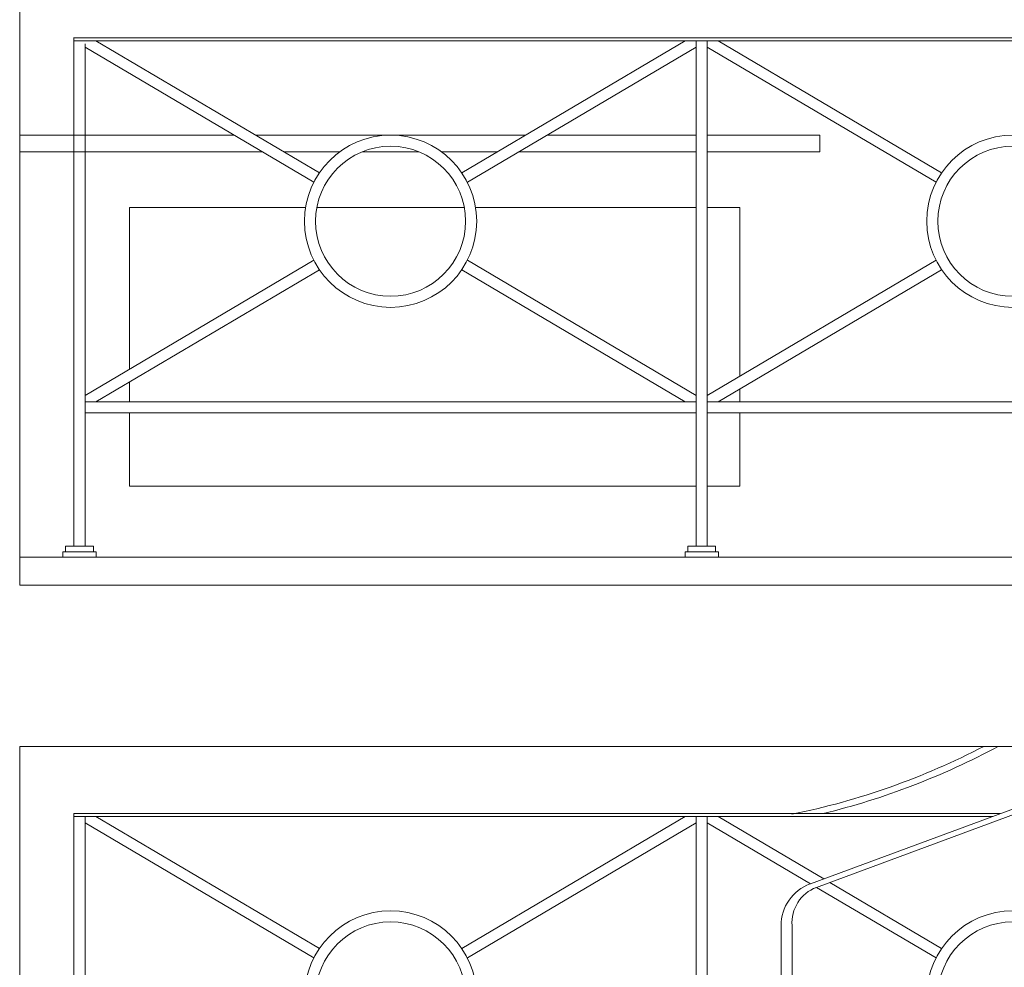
# Model space of a CAD drawing. Header units: millimetres. Extents: x -573548 to 674770, y -246895 to -89040.
# Tile 197 of 199: x 102413 to 104185, y -194883 to -193177. Entities that reach past the tile are written whole.
import ezdxf

# ---------------------------------------------------------------- set-up
doc = ezdxf.new("R2010")
doc.units = ezdxf.units.MM
for name, color, linetype, lineweight in [('balustrada stalowa_Nr_pióra__1', 8, 'Continuous', 9), ('co_Nr_pióra__8', 8, 'Continuous', 9), ('SCIANY_KONSTR_Nr_pióra__21', 8, 'Continuous', 9)]:
    doc.layers.add(name, color=color, linetype=linetype, lineweight=lineweight)

# ---------------------------------------------------------------- blocks, each defined once
blk = doc.blocks.new('A$C685D2BB2')
at = {"layer": 'balustrada stalowa_Nr_pióra__1'}
for p, q in [((24349.6, 9688), (24349.6, 8772.3)), ((24430.7, 9687.3), (24349.6, 9687.3)), ((24349.6, 9687.3), (26609.6, 9687.3)), ((24431.1, 9682.3), (24349.6, 9682.3)), ((24349.6, 9682.3), (26609.6, 9682.3)), ((24389.2, 9682.3), (24791.5, 9444.6)), ((25047.6, 9444.6), (25449.9, 9682.3)), ((25469.6, 9682.3), (25469.6, 8772.3)), ((25489.6, 9682.3), (25489.6, 8772.3)), ((25911.5, 9444.6), (25509.3, 9682.3)), ((24369.6, 9676.6), (24369.6, 8772.3)), ((24369.6, 9670.7), (24781.3, 9427.4)), ((25057.8, 9427.4), (25469.6, 9670.7)), ((25901.4, 9427.4), (25489.6, 9670.7)), ((24369.6, 9043.9), (24781.3, 9287.2)), ((25057.8, 9287.2), (25469.6, 9043.9)), ((25901.4, 9287.2), (25489.6, 9043.9)), ((24389.2, 9032.3), (24791.5, 9270)), ((25047.6, 9270), (25449.9, 9032.3)), ((25911.5, 9270), (25509.3, 9032.3)), ((25469.6, 9032.3), (24369.6, 9032.3)), ((25489.6, 9032.3), (26570, 9032.3)), ((25469.6, 9012.3), (24369.6, 9012.3)), ((25489.6, 9012.3), (26570, 9012.3)), ((24329.6, 8752.3), (24329.6, 8762.3)), ((24329.6, 8762.3), (24389.6, 8762.3)), ((24384.6, 8772.3), (24334.6, 8772.3)), ((24334.6, 8762.3), (24334.6, 8772.3)), ((24384.6, 8762.3), (24384.6, 8772.3)), ((24389.6, 8752.3), (24389.6, 8762.3)), ((25449.6, 8752.3), (25449.6, 8762.3)), ((25449.6, 8762.3), (25509.6, 8762.3)), ((25504.6, 8772.3), (25454.6, 8772.3)), ((25454.6, 8762.3), (25454.6, 8772.3)), ((25504.6, 8762.3), (25504.6, 8772.3)), ((25509.6, 8752.3), (25509.6, 8762.3)), ((25675.4, 8164.5), (26344.4, 8412)), ((25686.3, 8158.1), (26372.7, 8412)), ((24349.6, 8290.9), (24349.6, 7375.9)), ((24430.7, 8290.9), (24349.6, 8290.9)), ((24349.6, 8290.9), (26017.1, 8290.9)), ((24431.1, 8285.9), (24349.6, 8285.9)), ((24349.6, 8285.9), (26003.6, 8285.9)), ((24369.6, 8285.9), (24369.6, 7375.9)), ((24389.2, 8285.9), (24791.5, 8048.2)), ((25047.6, 8048.2), (25449.9, 8285.9)), ((25469.6, 8285.9), (25469.6, 7375.9)), ((25489.6, 8285.9), (25489.6, 7375.9)), ((25699.6, 8173.5), (25509.3, 8285.9)), ((24369.6, 8274.3), (24781.3, 8031)), ((25057.8, 8031), (25469.6, 8274.3)), ((25675.4, 8164.5), (25489.6, 8274.3)), ((25674.6, 8164.2), (25675.4, 8164.5)), ((25683.6, 8157.1), (25686.3, 8158.1)), ((25901.4, 8031), (25686.3, 8158.1)), ((25911.5, 8048.2), (25710.5, 8167)), ((25622.4, 7446.4), (25622.4, 8089.2)), ((25642.4, 8089.2), (25642.4, 7434))]:
    blk.add_line(p, q, dxfattribs=at)
for centre, radius in [((24919.6, 9357.3), 155), ((26039.6, 9357.3), 155), ((24919.6, 9357.3), 135), ((26039.6, 9357.3), 135), ((24919.6, 7960.9), 155), ((26039.6, 7960.9), 155), ((24919.6, 7960.9), 135), ((26039.6, 7960.9), 135)]:
    blk.add_circle(centre, radius, dxfattribs=at)
for centre, radius, start, end in [((25377.9, 9585.3), 1322.3, 281.5256, 297.46), ((25377.7, 9595.8), 1343.7, 283.8046, 298.235), ((25702.4, 8089.2), 80, 110.2993, 180), ((25709.9, 8094.6), 67.8, 110.5118, 184.5825)]:
    blk.add_arc(centre, radius, start, end, dxfattribs=at)
at = {"layer": 'co_Nr_pióra__8'}
for p, q in [((24252.1, 9512.3), (24637.6, 9512.3)), ((24676.9, 9512.3), (25162.2, 9512.3)), ((25201.5, 9512.3), (25469.6, 9512.3)), ((25489.6, 9512.3), (25692.1, 9512.3)), ((25692.1, 9512.3), (25692.1, 9482.3)), ((24252.1, 9482.3), (24688.4, 9482.3)), ((24727.7, 9482.3), (24827.9, 9482.3)), ((24868.6, 9482.3), (24970.5, 9482.3)), ((25011.2, 9482.3), (25111.4, 9482.3)), ((25150.8, 9482.3), (25469.6, 9482.3)), ((25489.6, 9482.3), (25692.1, 9482.3))]:
    blk.add_line(p, q, dxfattribs=at)
for points in [[(24449.6, 9091.2), (24449.6, 9382.3), (24766.6, 9382.3)], [(24786.9, 9382.3), (25052.2, 9382.3)], [(25072.5, 9382.3), (25469.6, 9382.3)], [(25489.6, 9382.3), (25548, 9382.3), (25548, 9078.4)], [(24449.6, 9032.3), (24449.6, 9068)], [(25548, 9055.1), (25548, 9032.3)], [(25469.6, 8880.3), (24449.6, 8880.3), (24449.6, 9012.3)], [(25548, 9012.3), (25548, 8880.3), (25489.6, 8880.3)]]:
    blk.add_lwpolyline(points, dxfattribs=at)
at = {"layer": 'SCIANY_KONSTR_Nr_pióra__21'}
for p, q in [((24252.1, 10947.3), (24252.1, 8752.3)), ((24252.1, 8752.3), (40004.4, 8752.3)), ((24252.1, 8752.3), (24252.1, 8702.3)), ((24252.1, 8702.3), (40004.4, 8702.3)), ((29094.6, 8412), (24252.1, 8412)), ((24252.1, 8412), (24252.1, 6087.3))]:
    blk.add_line(p, q, dxfattribs=at)

msp = doc.modelspace()

# ---------------------------------------------------------------- block references
at = {"color": 150}
msp.add_blockref('A$C685D2BB2', (78160.5, -202897.5), dxfattribs=at)

doc.saveas('drawing.dxf')
